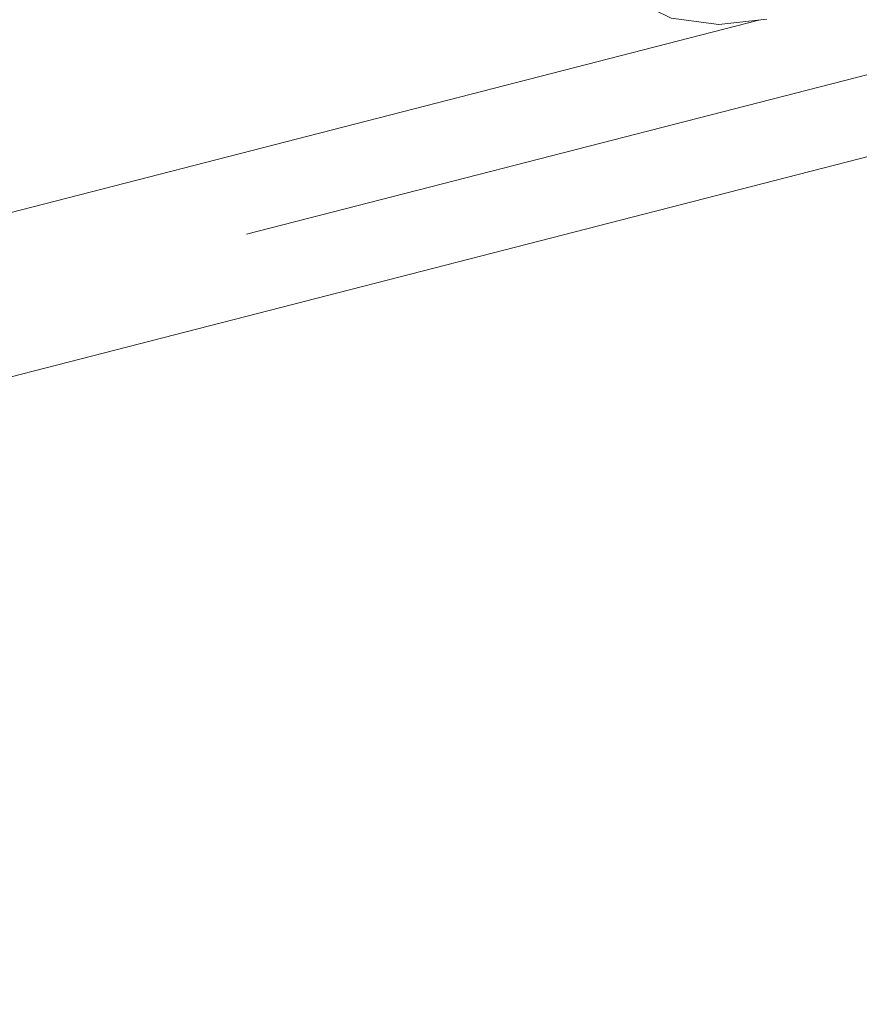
# Model space of a CAD drawing. Header units: millimetres. Extents: x -121 to 34184, y -147 to 33428.
# Tile 45 of 107: x 10389 to 10653, y 23007 to 23316. Entities that reach past the tile are written whole.
import ezdxf

# ---------------------------------------------------------------- set-up
doc = ezdxf.new("R2010")
doc.units = ezdxf.units.MM
doc.linetypes.add('ADSK_Осевая', pattern=[700, 500, -100, 0, -100])
for name, color, linetype, lineweight in [('P-PIPE-____-CNTR', 3, 'ADSK_Осевая', 20), ('P-PIPE-____-OTLN', 3, 'Continuous', 20), ('P-SANR-FIXT-OTLN', 6, 'Continuous', 20)]:
    doc.layers.add(name, color=color, linetype=linetype, lineweight=lineweight)

# ---------------------------------------------------------------- blocks, each defined once
blk = doc.blocks.new('ADSK_Унитаз напольный_ГОСТ 30493-2017 - Вертикальный выпуск-V2-_3D_ копия 1')
at = {"layer": 'P-SANR-FIXT-OTLN'}
blk.add_polyline3d([(8600.58, 23315.87, 0), (8585.47, 23314.23, 0), (8570.59, 23316.26, 0), (8559.93, 23321.43, 0)], dxfattribs=at)

msp = doc.modelspace()

# ---------------------------------------------------------------- linework, layer by layer
at = {"layer": 'P-PIPE-____-CNTR', "color": 9}
for q in [(9659.15, 23042.37), (9668.82, 23044.86)]:
    msp.add_line((10944.61, 23372.99), q, dxfattribs=at)
at = {"layer": 'P-PIPE-____-OTLN', "color": 22}
for p, q in [((9621.1, 23006.77), (10950.84, 23348.78)), ((10621.12, 23315.6), (9608.64, 23055.2))]:
    msp.add_line(p, q, dxfattribs=at)

# ---------------------------------------------------------------- block references
at = {"layer": 'P-SANR-FIXT-OTLN'}
msp.add_blockref('ADSK_Унитаз напольный_ГОСТ 30493-2017 - Вертикальный выпуск-V2-_3D_ копия 1', (2023.02, 0), dxfattribs=at)

doc.saveas('drawing.dxf')
